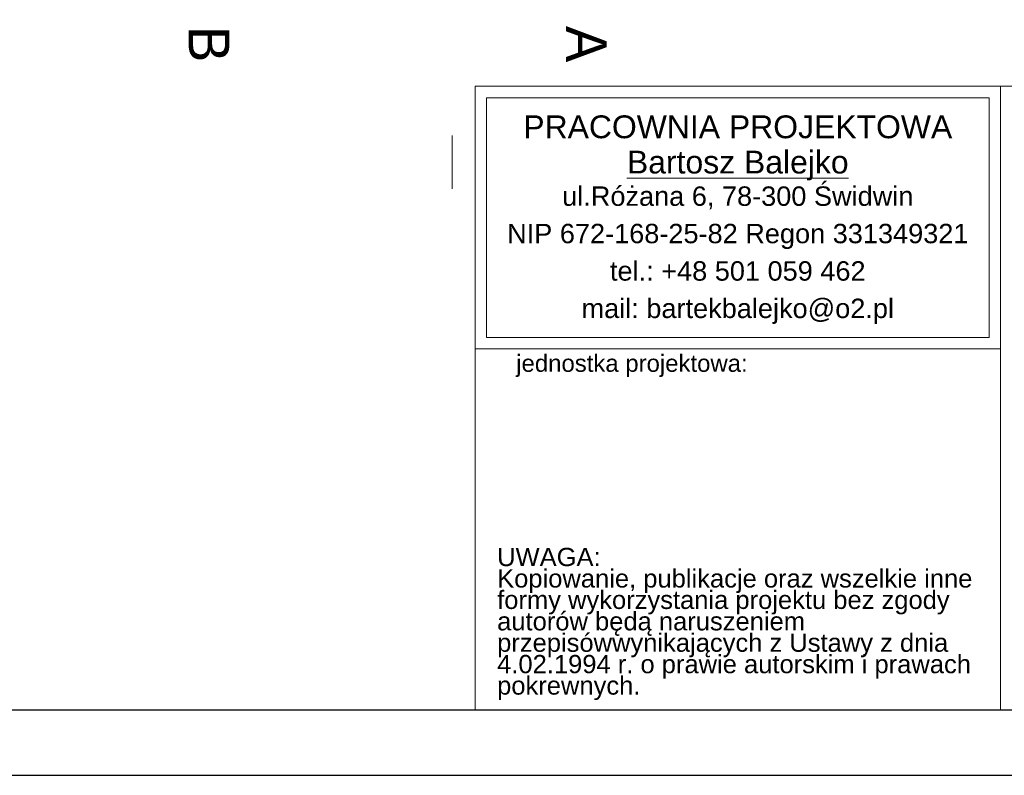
# Model space of a CAD drawing. Extents: x -497945 to -454853, y -17656 to 94650.
# Tile 25 of 62: x -478287 to -469115, y 19026 to 26068. Entities that reach past the tile are written whole.
import ezdxf

# ---------------------------------------------------------------- set-up
doc = ezdxf.new("R2010")
doc.units = 0
doc.header["$MEASUREMENT"] = 0
doc.layers.get('0').update_dxf_attribs({"color": 252})
doc.layers.add('_TABELA', color=7, linetype='Continuous')
for name, color, linetype, lineweight in [('ARCH TABELA_Nr_Pióra__21', 252, 'Continuous', 9), ('ARCH TABELA_Nr_Pióra__7', 252, 'Continuous', 13), ('INWENT OPISY_Nr_Pióra__21', 252, 'Continuous', 9)]:
    doc.layers.add(name, color=color, linetype=linetype, lineweight=lineweight)
doc.styles.add('GENERATED_STYLE_5', font='txt')
doc.styles.add('GENERATED_STYLE_7', font='arial.ttf')
doc.styles.add('GENERATED_STYLE_8', font='arial.ttf')

# ---------------------------------------------------------------- blocks, each defined once
blk = doc.blocks.new('A$C685E8BDF')
at = {"layer": 'ARCH TABELA_Nr_Pióra__21', "color": 252, "linetype": 'Continuous'}
blk.add_line((-2429.1, -3874.3), (-2429.1, -3374.3), dxfattribs=at)
at = {"layer": 'INWENT OPISY_Nr_Pióra__21', "color": 252, "linetype": 'Continuous', "char_height": 380, "attachment_point": 2, "rotation": 270, "style": 'GENERATED_STYLE_5'}
for s, insert in [('{A}', (-987.9, -2524.3)), ('{B}', (-4502.9, -2524.3))]:
    blk.add_mtext(s, dxfattribs=dict(at, insert=insert))

msp = doc.modelspace()

# ---------------------------------------------------------------- linework, layer by layer
at = {"layer": 'ARCH TABELA_Nr_Pióra__21', "color": 0, "linetype": 'Continuous'}
for p, q in [((-473938.5, 23106.9), (-469257.6, 23106.9)), ((-474044.9, 23000.6), (-469151.2, 23000.6)), ((-474044.9, 19636.2), (-469151.2, 19636.2)), ((-456544.9, 19636.2), (-469151.2, 19636.2))]:
    msp.add_line(p, q, dxfattribs=at)

# ---------------------------------------------------------------- block references
msp.add_blockref('A$C685E8BDF', (-471830.2, 28364.5))

# ---------------------------------------------------------------- texts
at = {"layer": 'ARCH TABELA_Nr_Pióra__7', "color": 0, "linetype": 'Continuous', "insert": (-473661.9, 22945.9), "char_height": 159.58, "attachment_point": 1, "style": 'GENERATED_STYLE_7'}
msp.add_mtext('{jednostka projektowa:}', dxfattribs=at)
at = {"layer": 'ARCH TABELA_Nr_Pióra__7', "color": 0, "linetype": 'Continuous', "insert": (-473839.7, 21145.9), "char_height": 170.2128, "width": 4483.408, "attachment_point": 1, "line_spacing_factor": 0.703415, "style": 'GENERATED_STYLE_7'}
msp.add_mtext('{UWAGA:\\PKopiowanie, publikacje oraz wszelkie inne formy wykorzystania projektu bez zgody autorów będą naruszeniem przepisówwynikających z Ustawy z dnia 4.02.1994 r. o prawie autorskim i prawach pokrewnych.}', dxfattribs=at)

# ---------------------------------------------------------------- next in the draw order: linework, layer by layer
at = {"layer": '_TABELA', "color": 7}
msp.add_lwpolyline([(-497944.9, 48726.2), (-455944.9, 48726.2), (-497944.9, 48726.2), (-497944.9, 19026.2), (-455944.9, 19026.2), (-455944.9, 48726.2)], dxfattribs=at)
msp.add_lwpolyline([(-456544.9, 48116.2), (-495444.9, 48116.2), (-495444.9, 19636.2), (-456544.9, 19636.2)], close=True, dxfattribs=at)
at = {"layer": 'ARCH TABELA_Nr_Pióra__21', "color": 0, "linetype": 'Continuous'}
for p, q in [((-474044.9, 19636.2), (-474044.9, 25447.4)), ((-474044.9, 25447.4), (-469151.2, 25447.4)), ((-474044.9, 23000.6), (-474044.9, 25447.4)), ((-474044.9, 25447.4), (-456544.9, 25447.4)), ((-469151.2, 25447.4), (-469151.2, 19636.2)), ((-469151.2, 23000.6), (-469151.2, 25447.4)), ((-473938.5, 23106.9), (-473938.5, 25341)), ((-473938.5, 25341), (-469257.6, 25341)), ((-469257.6, 23106.9), (-469257.6, 25341)), ((-469151.2, 19636.2), (-469151.2, 25047.4))]:
    msp.add_line(p, q, dxfattribs=at)

# ---------------------------------------------------------------- next in the draw order: texts
at = {"layer": 'ARCH TABELA_Nr_Pióra__7', "color": 0, "linetype": 'Continuous', "insert": (-471598, 25176.1), "char_height": 212.766, "attachment_point": 2, "line_spacing_factor": 0.926719, "style": 'GENERATED_STYLE_8'}
msp.add_mtext('{PRACOWNIA PROJEKTOWA\\P\\LBartosz Balejko}', dxfattribs=at)
at = {"layer": 'ARCH TABELA_Nr_Pióra__7', "color": 0, "linetype": 'Continuous', "insert": (-471598, 24514.1), "char_height": 180.852, "width": 4680.851, "attachment_point": 2, "line_spacing_factor": 1.156383, "style": 'GENERATED_STYLE_7'}
msp.add_mtext('{ul.Różana 6, 78-300 Świdwin\\PNIP 672-168-25-82 Regon 331349321\\Ptel.: +48 501 059 462\\Pmail: bartekbalejko@o2.pl}', dxfattribs=at)

doc.saveas('drawing.dxf')
